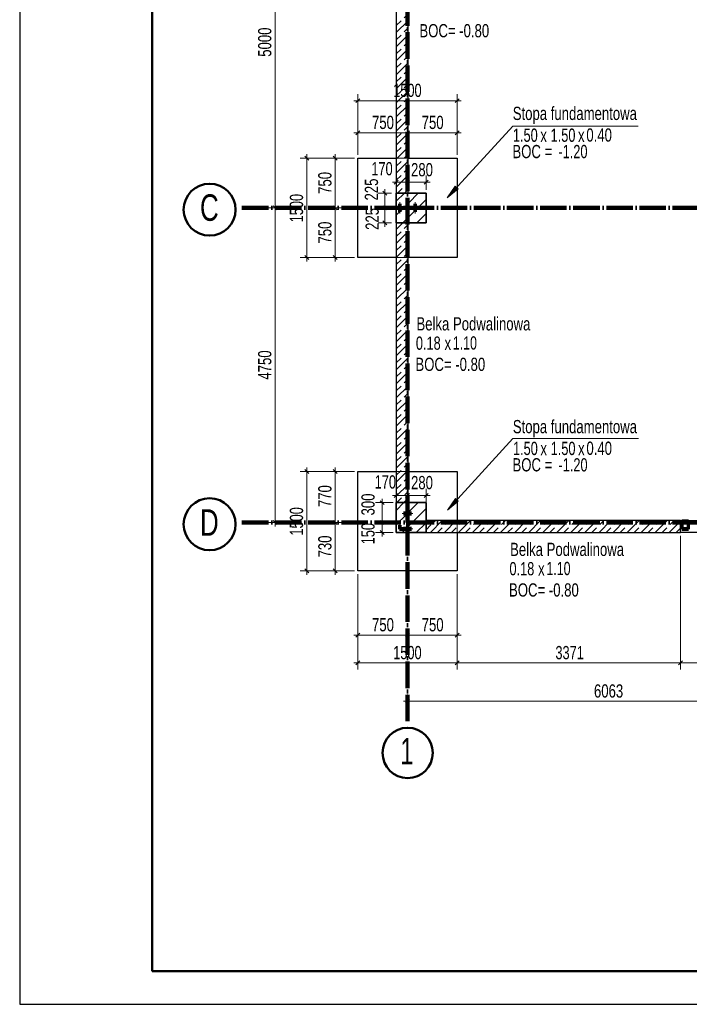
# Model space of a CAD drawing. Header units: millimetres. Extents: x 0 to 60000, y 0 to 29700.
# Tile 1 of 86: x 0 to 10109, y 0 to 14868. Entities that reach past the tile are written whole.
import ezdxf

# ---------------------------------------------------------------- set-up
doc = ezdxf.new("R2010")
doc.units = ezdxf.units.MM
for name, pattern in [('ALL_S16', [170, 100, -70]), ('STRICHPUNKT2_S11', [500, 400, -50, 0, -50]), ('STRICHPUNKT2_S5', [1100, 800, -100, 100, -100]), ('VERDECKT2_S2', [270, 200, -70])]:
    doc.linetypes.add(name, pattern=pattern)
for name, color, linetype, lineweight in [('AS_Belki', 7, 'Continuous', 25), ('Ogólne', 7, 'Continuous', 25), ('Osie', 30, 'STRICHPUNKT2_S5', 18), ('Posadowienie płytkie', 7, 'Continuous', 25), ('Standard', 7, 'Continuous', 25), ('Ściana nośna', 7, 'Continuous', 70)]:
    doc.layers.add(name, color=color, linetype=linetype, lineweight=lineweight)
doc.styles.add('ARIAL', font='ARIAL.TTF')

msp = doc.modelspace()

# ---------------------------------------------------------------- hatches: boundary and pattern name
at = {"layer": 'Standard', "linetype": 'Continuous', "lineweight": 13, "transparency": 33554687}
for points in [[(6576, 12356), (6456, 12180), (6620, 12315)], [(6577, 7638), (6458, 7463), (6622, 7598)]]:
    msp.add_hatch(color=4, dxfattribs=at).paths.add_polyline_path(points)

# ---------------------------------------------------------------- linework, layer by layer
at = {"layer": 'AS_Belki', "color": 30, "linetype": 'Continuous', "lineweight": 70, "transparency": 33554687}
for p, q in [((5736, 12085), (5736, 11965)), ((5746, 12085), (5736, 12085)), ((5746, 12028), (5746, 12085)), ((5966, 12085), (5966, 12028)), ((5976, 12085), (5966, 12085)), ((5976, 11965), (5976, 12085)), ((5736, 11965), (5746, 11965)), ((5966, 12028), (5746, 12028)), ((5746, 11965), (5746, 12022)), ((5746, 12022), (5966, 12022)), ((5850, 12007), (5848, 11997)), ((5848, 11997), (5850, 11988)), ((5856, 12010), (5850, 12007)), ((5850, 11988), (5856, 11985)), ((5862, 12007), (5856, 12010)), ((5856, 11985), (5862, 11988)), ((5864, 11997), (5862, 12007)), ((5862, 11988), (5864, 11997)), ((5966, 12022), (5966, 11965)), ((5966, 11965), (5976, 11965)), ((5796, 7415), (5796, 7405)), ((5916, 7415), (5796, 7415)), ((5796, 7405), (5853, 7405)), ((5850, 7331), (5848, 7322)), ((5848, 7322), (5850, 7313)), ((5853, 7333), (5850, 7331)), ((5850, 7313), (5853, 7311)), ((5853, 7405), (5853, 7333)), ((5853, 7311), (5853, 7185)), ((5859, 7333), (5859, 7405)), ((5859, 7405), (5916, 7405)), ((5862, 7331), (5859, 7333)), ((5859, 7311), (5862, 7313)), ((5859, 7185), (5859, 7311)), ((5864, 7322), (5862, 7331)), ((5862, 7313), (5864, 7322)), ((5916, 7405), (5916, 7415)), ((9997, 7295), (9997, 7175)), ((10097, 7295), (9997, 7295)), ((10000, 7178), (10000, 7292)), ((10000, 7292), (10094, 7292)), ((10094, 7292), (10094, 7178)), ((10097, 7175), (10097, 7295)), ((5736, 7235), (5736, 7175)), ((5742, 7235), (5736, 7235)), ((5736, 7175), (5796, 7175)), ((5742, 7181), (5742, 7235)), ((5796, 7181), (5742, 7181)), ((5796, 7185), (5796, 7181)), ((5853, 7185), (5796, 7185)), ((5796, 7175), (5916, 7175)), ((5916, 7185), (5859, 7185)), ((5916, 7175), (5916, 7185)), ((9997, 7175), (10097, 7175)), ((10094, 7178), (10000, 7178))]:
    msp.add_line(p, q, dxfattribs=at)
at = {"layer": 'Ogólne', "color": 4, "linetype": 'Continuous', "lineweight": 13, "transparency": 33554687}
for p, q in [((3856, 12025), (3856, 17025)), ((5106, 13645), (5106, 13745)), ((6606, 13645), (6606, 13745)), ((5106, 13645), (5046, 13645)), ((5076, 13615), (5136, 13675)), ((5106, 13645), (5106, 13545)), ((5106, 13645), (5106, 12825)), ((6576, 13615), (6636, 13675)), ((6606, 13645), (6606, 13545)), ((6606, 13645), (6666, 13645)), ((5106, 13160), (5106, 13260)), ((5856, 13160), (5856, 13260)), ((6606, 13160), (6606, 13260)), ((5106, 13160), (5046, 13160)), ((5076, 13130), (5136, 13190)), ((5106, 13160), (5106, 13060)), ((5826, 13130), (5886, 13190)), ((5856, 13160), (5856, 13060)), ((5856, 13160), (6606, 13160)), ((6576, 13130), (6636, 13190)), ((6606, 13160), (6606, 13060)), ((6606, 13160), (6666, 13160)), ((4365, 12745), (4305, 12805)), ((4335, 12775), (4335, 12835)), ((4794, 12745), (4734, 12805)), ((4764, 12775), (4764, 12835)), ((4335, 12775), (4235, 12775)), ((4335, 12775), (4435, 12775)), ((4335, 12775), (5056, 12775)), ((4764, 12775), (4664, 12775)), ((4764, 12775), (4864, 12775)), ((4764, 12025), (4764, 12775)), ((5686, 12415), (5686, 12515)), ((5856, 12415), (5856, 12515)), ((6136, 12415), (6136, 12515)), ((5686, 12415), (5626, 12415)), ((5656, 12385), (5716, 12445)), ((5686, 12415), (5686, 12315)), ((5686, 12415), (5856, 12415)), ((5826, 12385), (5886, 12445)), ((5856, 12415), (5856, 12315)), ((5856, 12415), (5856, 12355)), ((5856, 12415), (6136, 12415)), ((6106, 12385), (6166, 12445)), ((6136, 12415), (6136, 12315)), ((6136, 12415), (6136, 12300)), ((6136, 12415), (6196, 12415)), ((5512, 12250), (5412, 12250)), ((5542, 12220), (5482, 12280)), ((5512, 12250), (5512, 12310)), ((5512, 12250), (5612, 12250)), ((5512, 12250), (5581, 12250)), ((5512, 12025), (5512, 12250)), ((3886, 11995), (3826, 12055)), ((4794, 11995), (4734, 12055)), ((5542, 11995), (5482, 12055)), ((3856, 12025), (3756, 12025)), ((3856, 12025), (3956, 12025)), ((3856, 12025), (3856, 12025)), ((4764, 12025), (4664, 12025)), ((4764, 12025), (4864, 12025)), ((5512, 12025), (5412, 12025)), ((5512, 12025), (5612, 12025)), ((5512, 12025), (5581, 12025)), ((5512, 11800), (5512, 12025)), ((5512, 11800), (5412, 11800)), ((5542, 11770), (5482, 11830)), ((5512, 11800), (5612, 11800)), ((5512, 11800), (5581, 11800)), ((5512, 11800), (5512, 11740)), ((4365, 11245), (4305, 11305)), ((4794, 11245), (4734, 11305)), ((4335, 11275), (4235, 11275)), ((4335, 11275), (4435, 11275)), ((4335, 11275), (5056, 11275)), ((4335, 11275), (4335, 11215)), ((4764, 11275), (4664, 11275)), ((4764, 11275), (4864, 11275)), ((4764, 11275), (4764, 11215)), ((4335, 8045), (4235, 8045)), ((4365, 8015), (4305, 8075)), ((4335, 8045), (4335, 8105)), ((4335, 8045), (4435, 8045)), ((4335, 8045), (5056, 8045)), ((4764, 8045), (4664, 8045)), ((4794, 8015), (4734, 8075)), ((4764, 8045), (4764, 8105)), ((4764, 8045), (4864, 8045)), ((4764, 7275), (4764, 8045)), ((5686, 7685), (5686, 7785)), ((5856, 7685), (5856, 7785)), ((6136, 7685), (6136, 7785)), ((5502, 7545), (5442, 7605)), ((5472, 7575), (5472, 7635)), ((5686, 7685), (5626, 7685)), ((5656, 7655), (5716, 7715)), ((5686, 7685), (5686, 7585)), ((5686, 7685), (5686, 7625)), ((5826, 7655), (5886, 7715)), ((5856, 7685), (5856, 7585)), ((5856, 7685), (6136, 7685)), ((6106, 7655), (6166, 7715)), ((6136, 7685), (6136, 7585)), ((6136, 7685), (6136, 7625)), ((6136, 7685), (6196, 7685)), ((5472, 7575), (5372, 7575)), ((5472, 7575), (5572, 7575)), ((5472, 7575), (5636, 7575)), ((5472, 7275), (5472, 7575)), ((3886, 7245), (3826, 7305)), ((4794, 7245), (4734, 7305)), ((5502, 7245), (5442, 7305)), ((3856, 7275), (3756, 7275)), ((3856, 7275), (3956, 7275)), ((3856, 7275), (3856, 7275)), ((3856, 7275), (3856, 7215)), ((4764, 7275), (4664, 7275)), ((4764, 7275), (4864, 7275)), ((5472, 7275), (5372, 7275)), ((5502, 7095), (5442, 7155)), ((5472, 7275), (5572, 7275)), ((5472, 7275), (5581, 7275)), ((5472, 7125), (5472, 7275)), ((5472, 7125), (5372, 7125)), ((5472, 7125), (5572, 7125)), ((5472, 7125), (5636, 7125)), ((5472, 7125), (5472, 7065)), ((4335, 6545), (4235, 6545)), ((4365, 6515), (4305, 6575)), ((4335, 6545), (4435, 6545)), ((4335, 6545), (5056, 6545)), ((4335, 6545), (4335, 6485)), ((4764, 6545), (4664, 6545)), ((4794, 6515), (4734, 6575)), ((4764, 6545), (4864, 6545)), ((4764, 6545), (4764, 6485)), ((5106, 5155), (5106, 6495)), ((6606, 5155), (6606, 6495)), ((5106, 5575), (5106, 5675)), ((5856, 5575), (5856, 5675)), ((6606, 5575), (6606, 5675)), ((5106, 5575), (5046, 5575)), ((5076, 5545), (5136, 5605)), ((5106, 5575), (5106, 5475)), ((5826, 5545), (5886, 5605)), ((5856, 5575), (5856, 5475)), ((5856, 5575), (6606, 5575)), ((6576, 5545), (6636, 5605)), ((6606, 5575), (6606, 5475)), ((6606, 5575), (6666, 5575)), ((5106, 5155), (5106, 5255)), ((6606, 5155), (6606, 5255)), ((6606, 5155), (6606, 5255)), ((9977, 5155), (9977, 5255)), ((5106, 5155), (5046, 5155)), ((5076, 5125), (5136, 5185)), ((5106, 5155), (5106, 5055)), ((6606, 5155), (6546, 5155)), ((6576, 5125), (6636, 5185)), ((6576, 5125), (6636, 5185)), ((6606, 5155), (6606, 5055)), ((6606, 5155), (6666, 5155)), ((6606, 5155), (6606, 5055)), ((6606, 5155), (6606, 5155)), ((9947, 5125), (10007, 5185)), ((9977, 5155), (9977, 5055)), ((9977, 5155), (11019, 5155)), ((5856, 4576), (5856, 4676)), ((5856, 4576), (5856, 4619)), ((5856, 4576), (5796, 4576)), ((5826, 4546), (5886, 4606)), ((5856, 4576), (5856, 4476))]:
    msp.add_line(p, q, dxfattribs=at)
for points in [[(5106, 13645), (5670, 13645), (5670, 13645), (6606, 13645)], [(6606, 13645), (6606, 13362), (6606, 13362), (6606, 12825)], [(5106, 13160), (5357, 13160), (5357, 13160), (5856, 13160)], [(4335, 11275), (4335, 11697), (4335, 11697), (4335, 12775)], [(5686, 12415), (5686, 12369), (5686, 12369), (5686, 12300)], [(3856, 7275), (3856, 9325), (3856, 9325), (3856, 12025)], [(4764, 11275), (4764, 11378), (4764, 11378), (4764, 12025)], [(4335, 6545), (4335, 6972), (4335, 6972), (4335, 8045)], [(5686, 7685), (5760, 7685), (5760, 7685), (5856, 7685)], [(5856, 7685), (5856, 7661), (5856, 7661), (5856, 7625)], [(4764, 6545), (4764, 6642), (4764, 6642), (4764, 7275)], [(9977, 5155), (9977, 5175), (9977, 5175), (9977, 7075)], [(5106, 5575), (5542, 5575), (5542, 5575), (5856, 5575)], [(5106, 5155), (5885, 5155), (5885, 5155), (6606, 5155)], [(6606, 5155), (8315, 5155), (8315, 5155), (9977, 5155)], [(5856, 4576), (8933, 4576), (8933, 4576), (11919, 4576)]]:
    msp.add_lwpolyline(points, dxfattribs=at)
at = {"layer": 'Osie', "color": 1, "linetype": 'STRICHPUNKT2_S11', "lineweight": 140, "transparency": 33554687}
for p, q in [((5856, 4275), (5856, 25275)), ((3356, 12025), (3356, 12025)), ((3356, 12025), (44814, 12025)), ((3356, 7275), (3356, 7275)), ((3356, 7275), (44814, 7275)), ((5856, 4275), (5856, 4275))]:
    msp.add_line(p, q, dxfattribs=at)
at = {"layer": 'Osie', "color": 2, "linetype": 'Continuous', "lineweight": 50, "transparency": 33554687}
for centre, radius in [((2867, 11999), 392), ((2867, 7249), 392), ((5857, 3796), 379)]:
    msp.add_circle(centre, radius, dxfattribs=at)
at = {"layer": 'Posadowienie płytkie', "color": 8, "linetype": 'Continuous', "lineweight": 35, "transparency": 33554687}
for p, q in [((5686, 12126), (5810, 12250)), ((5784, 11800), (6136, 12152)), ((5686, 7459), (5801, 7575)), ((5776, 7125), (6136, 7485))]:
    msp.add_line(p, q, dxfattribs=at)
at = {"layer": 'Posadowienie płytkie', "color": 8, "linetype": 'VERDECKT2_S2', "lineweight": 35, "transparency": 33554687}
for p, q in [((5686, 11914), (6022, 12250)), ((5996, 11800), (6136, 11940)), ((5686, 7247), (6014, 7575)), ((5988, 7125), (6136, 7273))]:
    msp.add_line(p, q, dxfattribs=at)
at = {"layer": 'Posadowienie płytkie', "color": 3, "linetype": 'Continuous', "lineweight": 25, "transparency": 33554687}
for p, q in [((5686, 12250), (5686, 11800)), ((5866, 12250), (5686, 12250)), ((6136, 12250), (5866, 12250)), ((6136, 11800), (6136, 12250)), ((5686, 11800), (5866, 11800)), ((5866, 11800), (6136, 11800)), ((5686, 7575), (5686, 7125)), ((5866, 7575), (5686, 7575)), ((6136, 7575), (5866, 7575)), ((6136, 7305), (6136, 7575)), ((6136, 7125), (6136, 7305)), ((5686, 7125), (6136, 7125))]:
    msp.add_line(p, q, dxfattribs=at)
msp.add_lwpolyline([(0, 0), (60000, 0), (60000, 29700), (0, 29700), (0, 0)], close=True, dxfattribs=at)
at = {"layer": 'Posadowienie płytkie', "color": 2, "linetype": 'Continuous', "lineweight": 50, "transparency": 33554687}
msp.add_lwpolyline([(2000, 500), (59500, 500), (59500, 29200), (2000, 29200), (2000, 500)], close=True, dxfattribs=at)
at = {"layer": 'Standard', "color": 3, "linetype": 'Continuous', "lineweight": 25, "transparency": 33554687}
for p, q in [((5106, 11275), (5106, 12775)), ((5106, 12775), (5686, 12775)), ((5866, 12775), (6606, 12775)), ((6606, 12775), (6606, 11275)), ((5686, 11275), (5106, 11275)), ((6606, 11275), (5866, 11275)), ((5106, 6545), (5106, 8045)), ((5106, 8045), (5686, 8045)), ((5866, 8045), (6606, 8045)), ((6606, 8045), (6606, 7305)), ((9977, 7305), (11694, 7305)), ((6606, 7125), (6606, 6545)), ((11694, 7125), (9977, 7125)), ((6606, 6545), (5106, 6545))]:
    msp.add_line(p, q, dxfattribs=at)
at = {"layer": 'Standard', "color": 3, "linetype": 'VERDECKT2_S2', "lineweight": 18, "transparency": 33554687}
for p, q in [((5686, 12775), (5866, 12775)), ((5866, 11275), (5686, 11275)), ((5686, 8045), (5866, 8045)), ((6606, 7305), (6606, 7125))]:
    msp.add_line(p, q, dxfattribs=at)
at = {"layer": 'Standard', "color": 4, "linetype": 'Continuous', "lineweight": 13, "transparency": 33554687}
for p, q in [((6576, 12356), (6456, 12180)), ((6620, 12315), (6576, 12356)), ((6598, 12335), (6608, 12346)), ((6456, 12180), (6620, 12315)), ((6456, 12180), (6456, 12180)), ((6456, 12180), (6456, 12180)), ((6456, 12180), (6456, 12180)), ((6577, 7638), (6458, 7463)), ((6458, 7463), (6622, 7598)), ((6622, 7598), (6577, 7638)), ((6599, 7618), (6610, 7629)), ((6458, 7463), (6458, 7463)), ((6458, 7463), (6458, 7463)), ((6458, 7463), (6458, 7463))]:
    msp.add_line(p, q, dxfattribs=at)
at = {"layer": 'Standard', "color": 8, "linetype": 'Continuous', "lineweight": 35, "transparency": 33554687}
for p, q in [((5686, 11800), (5686, 12250)), ((5686, 12250), (6136, 12250)), ((6136, 12250), (6136, 11800)), ((5848, 11997), (5848, 12022)), ((5856, 12030), (5850, 12028)), ((5850, 12028), (5850, 12028)), ((5850, 12028), (5850, 12028)), ((5850, 12022), (5850, 12007)), ((5856, 12030), (5856, 12028)), ((5862, 12028), (5856, 12030)), ((5856, 12022), (5856, 12010)), ((5862, 12028), (5862, 12028)), ((5862, 12028), (5862, 12028)), ((5862, 12022), (5862, 12007)), ((5864, 12022), (5864, 11997)), ((6136, 11800), (5686, 11800)), ((5686, 7125), (5686, 7575)), ((5686, 7575), (6136, 7575)), ((6136, 7575), (6136, 7125)), ((5848, 7295), (5848, 7322)), ((5848, 7295), (5850, 7291)), ((5850, 7313), (5850, 7291)), ((5850, 7291), (5853, 7291)), ((5859, 7291), (5862, 7291)), ((5862, 7313), (5862, 7291)), ((5862, 7291), (5864, 7295)), ((5864, 7322), (5864, 7295)), ((6136, 7125), (5686, 7125))]:
    msp.add_line(p, q, dxfattribs=at)
at = {"layer": 'Standard', "color": 8, "linetype": 'VERDECKT2_S2', "lineweight": 35, "transparency": 33554687}
for p, q in [((5850, 12028), (5848, 12025)), ((5848, 12022), (5848, 12025)), ((5848, 12025), (5849, 12022)), ((5848, 12025), (5850, 12021)), ((5864, 12025), (5848, 12025)), ((5850, 12028), (5850, 12022)), ((5850, 12021), (5856, 12020)), ((5850, 12007), (5850, 11988)), ((5856, 12028), (5856, 12022)), ((5856, 12020), (5862, 12021)), ((5856, 12010), (5856, 11985)), ((5862, 12028), (5862, 12022)), ((5864, 12025), (5862, 12028)), ((5862, 12021), (5864, 12025)), ((5862, 12007), (5862, 11988)), ((5863, 12022), (5864, 12025)), ((5864, 12025), (5864, 12022)), ((5850, 7298), (5848, 7295)), ((5850, 7331), (5850, 7313)), ((5856, 7300), (5850, 7298)), ((5856, 7335), (5853, 7333)), ((5853, 7333), (5853, 7311)), ((5853, 7311), (5856, 7309)), ((5856, 7308), (5853, 7306)), ((5853, 7295), (5859, 7295)), ((5853, 7291), (5856, 7290)), ((5856, 7335), (5856, 7309)), ((5859, 7333), (5856, 7335)), ((5856, 7309), (5859, 7311)), ((5856, 7309), (5856, 7290)), ((5859, 7306), (5856, 7308)), ((5862, 7298), (5856, 7300)), ((5856, 7290), (5859, 7291)), ((5859, 7311), (5859, 7333)), ((5862, 7331), (5862, 7313)), ((5864, 7295), (5862, 7298))]:
    msp.add_line(p, q, dxfattribs=at)
at = {"layer": 'Standard', "color": 4, "linetype": 'Continuous', "lineweight": 13, "transparency": 33554687}
for points in [[(9339, 13261), (7446, 13261), (6456, 12180)], [(9341, 8544), (7447, 8544), (6458, 7463)]]:
    msp.add_lwpolyline(points, dxfattribs=at)
at = {"layer": 'Ściana nośna', "color": 3, "linetype": 'Continuous', "lineweight": 25, "transparency": 33554687}
for p, q in [((5686, 16800), (5686, 12250)), ((5866, 12250), (5866, 16800)), ((5686, 12250), (5866, 12250)), ((5686, 11800), (5686, 7575)), ((5866, 11800), (5686, 11800)), ((5866, 7575), (5866, 11800)), ((5686, 7575), (5866, 7575)), ((6136, 7305), (6136, 7125)), ((9977, 7305), (6136, 7305)), ((9977, 7125), (9977, 7305)), ((6136, 7125), (9977, 7125))]:
    msp.add_line(p, q, dxfattribs=at)
at = {"layer": 'Ściana nośna', "color": 8, "linetype": 'ALL_S16', "lineweight": 35, "transparency": 33554687}
for p, q in [((5686, 14778), (5866, 14958)), ((5686, 14566), (5866, 14746)), ((5686, 14354), (5866, 14534)), ((5686, 14141), (5866, 14321)), ((5686, 13929), (5866, 14109)), ((5686, 13717), (5866, 13897)), ((5686, 13505), (5866, 13685)), ((5686, 13293), (5866, 13473)), ((5686, 13081), (5866, 13261)), ((5686, 12869), (5866, 13049)), ((5686, 12657), (5866, 12837)), ((5686, 12444), (5866, 12624)), ((5703, 12250), (5866, 12412)), ((5686, 11596), (5866, 11776)), ((5686, 11384), (5866, 11564)), ((5686, 11172), (5866, 11352)), ((5686, 10960), (5866, 11140)), ((5686, 10747), (5866, 10927)), ((5686, 10535), (5866, 10715)), ((5686, 10323), (5866, 10503)), ((5686, 10111), (5866, 10291)), ((5686, 9899), (5866, 10079)), ((5686, 9687), (5866, 9867)), ((5686, 9475), (5866, 9655)), ((5686, 9262), (5866, 9442)), ((5686, 9050), (5866, 9230)), ((5686, 8838), (5866, 9018)), ((5686, 8626), (5866, 8806)), ((5686, 8414), (5866, 8594)), ((5686, 8202), (5866, 8382)), ((5686, 7990), (5866, 8170)), ((5686, 7778), (5866, 7958)), ((5695, 7575), (5866, 7745)), ((6136, 7167), (6274, 7305)), ((6306, 7125), (6486, 7305)), ((6518, 7125), (6698, 7305)), ((6730, 7125), (6910, 7305)), ((6942, 7125), (7122, 7305)), ((7155, 7125), (7335, 7305)), ((7367, 7125), (7547, 7305)), ((7579, 7125), (7759, 7305)), ((7791, 7125), (7971, 7305)), ((8003, 7125), (8183, 7305)), ((8215, 7125), (8395, 7305)), ((8427, 7125), (8607, 7305)), ((8639, 7125), (8819, 7305)), ((8852, 7125), (9032, 7305)), ((9064, 7125), (9244, 7305)), ((9276, 7125), (9456, 7305)), ((9488, 7125), (9668, 7305)), ((9700, 7125), (9880, 7305)), ((9912, 7125), (9977, 7189))]:
    msp.add_line(p, q, dxfattribs=at)
at = {"layer": 'Ściana nośna', "color": 8, "linetype": 'Continuous', "lineweight": 35, "transparency": 33554687}
for p, q in [((5686, 14672), (5866, 14852)), ((5686, 14460), (5866, 14640)), ((5686, 14248), (5866, 14428)), ((5686, 14035), (5866, 14215)), ((5686, 13823), (5866, 14003)), ((5686, 13611), (5866, 13791)), ((5686, 13399), (5866, 13579)), ((5686, 13187), (5866, 13367)), ((5686, 12975), (5866, 13155)), ((5686, 12763), (5866, 12943)), ((5686, 12550), (5866, 12730)), ((5686, 12338), (5866, 12518)), ((5810, 12250), (5866, 12306)), ((5686, 11702), (5784, 11800)), ((5686, 11490), (5866, 11670)), ((5686, 11278), (5866, 11458)), ((5686, 11066), (5866, 11246)), ((5686, 10853), (5866, 11033)), ((5686, 10641), (5866, 10821)), ((5686, 10429), (5866, 10609)), ((5686, 10217), (5866, 10397)), ((5686, 10005), (5866, 10185)), ((5686, 9793), (5866, 9973)), ((5686, 9581), (5866, 9761)), ((5686, 9369), (5866, 9549)), ((5686, 9156), (5866, 9336)), ((5686, 8944), (5866, 9124)), ((5686, 8732), (5866, 8912)), ((5686, 8520), (5866, 8700)), ((5686, 8308), (5866, 8488)), ((5686, 8096), (5866, 8276)), ((5686, 7884), (5866, 8064)), ((5686, 7671), (5866, 7851)), ((5801, 7575), (5866, 7639)), ((6136, 7273), (6168, 7305)), ((6200, 7125), (6380, 7305)), ((6412, 7125), (6592, 7305)), ((6624, 7125), (6804, 7305)), ((6836, 7125), (7016, 7305)), ((7048, 7125), (7228, 7305)), ((7261, 7125), (7441, 7305)), ((7473, 7125), (7653, 7305)), ((7685, 7125), (7865, 7305)), ((7897, 7125), (8077, 7305)), ((8109, 7125), (8289, 7305)), ((8321, 7125), (8501, 7305)), ((8533, 7125), (8713, 7305)), ((8746, 7125), (8926, 7305)), ((8958, 7125), (9138, 7305)), ((9170, 7125), (9350, 7305)), ((9382, 7125), (9562, 7305)), ((9594, 7125), (9774, 7305)), ((9806, 7125), (9977, 7296))]:
    msp.add_line(p, q, dxfattribs=at)

# ---------------------------------------------------------------- texts
at = {"layer": 'Ogólne', "color": 3, "linetype": 'Continuous', "lineweight": 25, "transparency": 33554687, "char_height": 200, "attachment_point": 7, "rotation": 90, "style": 'ARIAL'}
for s, insert, width in [('\\W0.71;5000', (3802, 14308), 514.96), ('\\W0.71;750', (4710, 12238), 403.89), ('\\W0.71;225', (5413, 12138), 403.89), ('\\W0.69;1500', (4281, 11808), 513.24), ('\\W0.71;225', (5424, 11694), 403.9), ('\\W0.71;750', (4710, 11488), 403.89), ('\\W0.71;4750', (3802, 9433), 514.96), ('\\W0.71;770', (4710, 7508), 403.89), ('\\W0.71;300', (5361, 7382), 403.89), ('\\W0.69;1500', (4281, 7078), 513.25), ('\\W0.69;150', (5361, 6946), 401.63), ('\\W0.71;730', (4710, 6748), 403.89)]:
    msp.add_mtext(s, dxfattribs=dict(at, insert=insert, width=width))
at = {"layer": 'Ogólne', "color": 3, "linetype": 'Continuous', "lineweight": 25, "transparency": 33554687, "char_height": 200, "attachment_point": 7, "style": 'ARIAL'}
for s, insert, width in [('\\W0.69;1500', (5639, 13698), 513.24), ('\\W0.71;750', (5319, 13214), 403.9), ('\\W0.71;750', (6069, 13214), 403.89), ('\\W0.69;170', (5309, 12515), 401.63), ('\\W0.71;280', (5908, 12500), 403.89), ('\\W0.69;170', (5359, 7785), 401.63), ('\\W0.71;280', (5908, 7775), 403.9), ('\\W0.71;750', (5319, 5629), 403.9), ('\\W0.71;750', (6069, 5629), 403.89), ('\\W0.69;1500', (5639, 5208), 513.24), ('\\W0.69;3371', (8088, 5208), 513.24), ('\\W0.71;6063', (8670, 4629), 514.96)]:
    msp.add_mtext(s, dxfattribs=dict(at, insert=insert, width=width))
at = {"layer": 'Osie', "color": 2, "linetype": 'Continuous', "lineweight": 50, "transparency": 33554687, "char_height": 400, "attachment_point": 7, "style": 'ARIAL'}
for s, insert, width in [('\\W0.70;C', (2722, 11825), 429.24), ('\\W0.70;D', (2722, 7075), 429.24), ('\\W0.64;1', (5746, 3622), 349.72)]:
    msp.add_mtext(s, dxfattribs=dict(at, insert=insert, width=width))
at = {"layer": 'Standard', "color": 3, "linetype": 'Continuous', "lineweight": 18, "transparency": 33554687, "char_height": 200, "attachment_point": 7, "style": 'ARIAL'}
for s, insert, width in [('\\W0.71;BOC= -0.80', (6035, 14599), 1130.57), ('\\W0.69;1.50', (7446, 13021), 457.43), ('\\W0.70;x', (7861, 13021), 169.87), ('\\W0.69;1.50', (8015, 13021), 457.43), ('\\W0.70;x', (8430, 13021), 169.86), ('\\W0.71;0.40', (8555, 13024), 459.38), ('\\W0.69;0.18', (5981, 9881), 457.42), ('\\W0.70;x', (6414, 9882), 169.87), ('\\W0.67;1.10', (6539, 9884), 455.57), ('\\W0.71;BOC= -0.80', (5975, 9561), 1130.57), ('\\W0.69;1.50', (7447, 8291), 457.42), ('\\W0.69;1.50', (8016, 8291), 457.43), ('\\W0.71;0.40', (8556, 8294), 459.38), ('\\W0.70;x', (7862, 8291), 169.88), ('\\W0.70;x', (8431, 8291), 169.86), ('\\W0.69;0.18', (7394, 6475), 457.43), ('\\W0.70;x', (7827, 6475), 169.88), ('\\W0.67;1.10', (7952, 6478), 455.58), ('\\W0.71;BOC= -0.80', (7388, 6154), 1130.57)]:
    msp.add_mtext(s, dxfattribs=dict(at, insert=insert, width=width))
at = {"layer": 'Standard', "color": 2, "linetype": 'Continuous', "lineweight": 50, "transparency": 33554687, "char_height": 200, "attachment_point": 7, "style": 'ARIAL'}
for s, insert, width in [('\\W0.71;Stopa fundamentowa', (7444, 13293), 1957.18), ('\\W0.71;Belka Podwalinowa', (5990, 10173), 1801.91), ('\\W0.71;Stopa fundamentowa', (7445, 8563), 1957.18), ('\\W0.71;Belka Podwalinowa', (7404, 6767), 1801.91)]:
    msp.add_mtext(s, dxfattribs=dict(at, insert=insert, width=width))
at = {"layer": 'Standard', "color": 3, "linetype": 'Continuous', "lineweight": 25, "transparency": 33554687, "char_height": 200, "attachment_point": 7, "style": 'ARIAL'}
for s, insert, width in [('\\W0.71;BOC =', (7439, 12774), 675.77), ('\\W0.69;-1.20', (8133, 12774), 524.17), ('\\W0.71;BOC =', (7440, 8044), 675.77), ('\\W0.69;-1.20', (8134, 8043), 524.16)]:
    msp.add_mtext(s, dxfattribs=dict(at, insert=insert, width=width))

doc.saveas('drawing.dxf')
